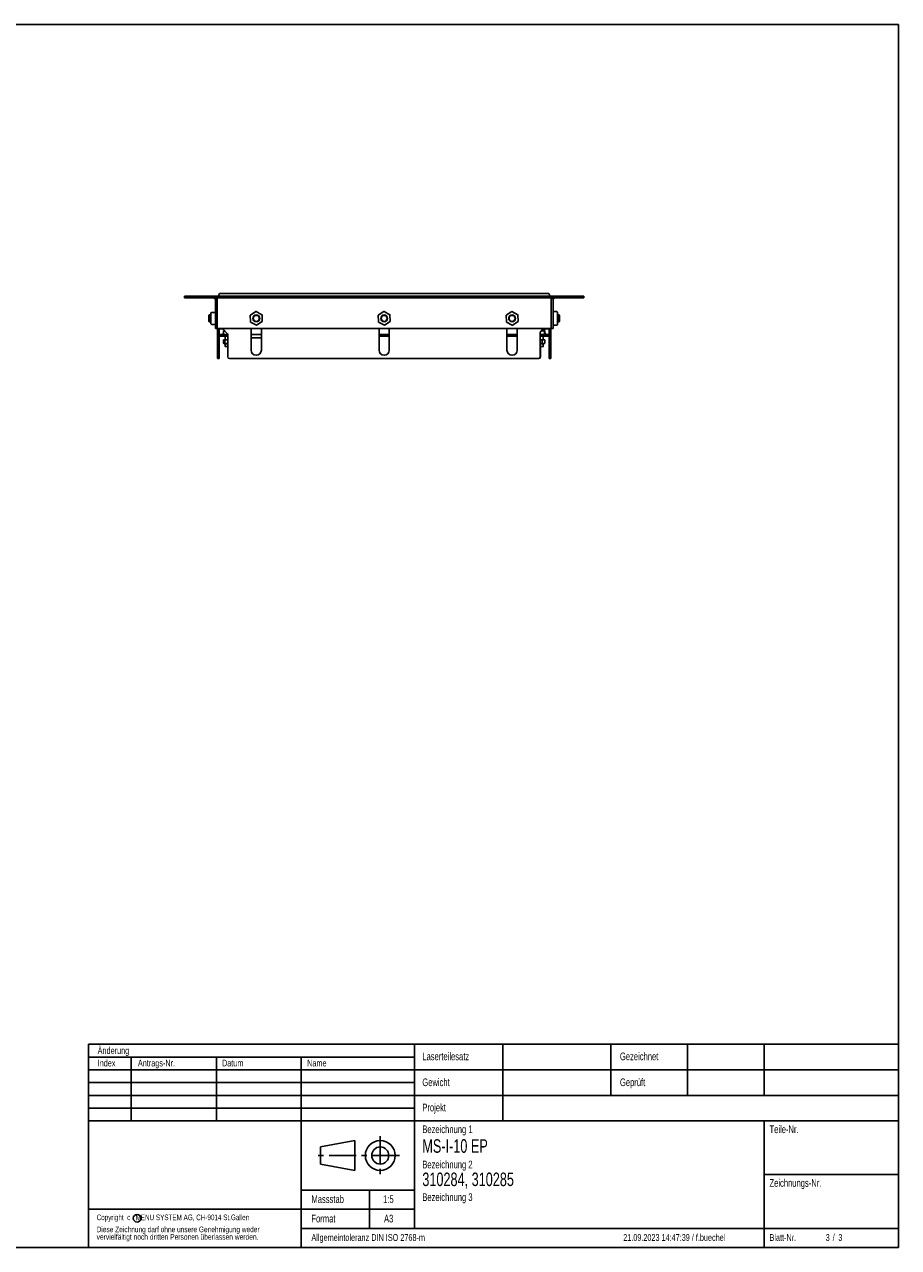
# Model space of a CAD drawing. Extents: x 24 to 2074, y 25 to 1460.
# Tile 2 of 2: x 1049 to 2074, y 25 to 1460. Entities that reach past the tile are written whole.
import ezdxf
from ezdxf.enums import TextEntityAlignment as Align

# ---------------------------------------------------------------- set-up
doc = ezdxf.new("R2010")
doc.units = 0
doc.header["$LTSCALE"] = 5
doc.linetypes.add('CENTER', pattern=[10.16, 6.35, -1.27, 1.27, -1.27])
doc.layers.get('0').update_dxf_attribs({"linetype": 'CONTINUOUS'})
doc.layers.add('LAYER1', color=2, linetype='CONTINUOUS')
doc.layers.add('LAYER3', color=4, linetype='CONTINUOUS')

msp = doc.modelspace()

# ---------------------------------------------------------------- linework, layer by layer
at = {"color": 7, "linetype": 'CONTINUOUS'}
for p, q in [((2074, 1460), (24, 1460)), ((2074, 25), (2074, 1460)), ((24, 25), (2074, 25))]:
    msp.add_line(p, q, dxfattribs=at)
at = {"color": 179, "linetype": 'CONTINUOUS'}
for p, q in [((1124, 263.5), (2074, 263.5)), ((1124, 263.5), (1124, 25)), ((1506.5, 263.5), (1506.5, 47.5)), ((1610, 263.5), (1610, 173.5)), ((1736.5, 263.5), (1736.5, 203.5)), ((1826.5, 263.5), (1826.5, 203.5)), ((1916.5, 263.5), (1916.5, 203.5)), ((2074, 263.5), (2074, 25)), ((1124, 248.5), (1506.5, 248.5)), ((1174, 248.5), (1174, 173.5)), ((1274, 248.5), (1274, 173.5)), ((1373.5, 248.5), (1373.5, 25)), ((1124, 233.5), (2074, 233.5)), ((1124, 218.5), (1506.5, 218.5)), ((1124, 203.5), (2074, 203.5)), ((1124, 188.5), (1506.5, 188.5)), ((1124, 173.5), (2074, 173.5)), ((1916.5, 173.5), (1916.5, 25)), ((1396.25, 143), (1436.25, 150.5)), ((1436.25, 150.5), (1436.25, 115.5)), ((1396.25, 123), (1396.25, 143)), ((1436.25, 115.5), (1396.25, 123)), ((1916.5, 110.5), (2074, 110.5)), ((1373.5, 92.5), (1506.5, 92.5)), ((1453.5, 92.5), (1453.5, 47.5)), ((1124, 70), (1506.5, 70)), ((1373.5, 47.5), (2074, 47.5)), ((1124, 25), (2074, 25))]:
    msp.add_line(p, q, dxfattribs=at)
at = {"color": 179, "linetype": 'CENTER'}
for p, q in [((1466.25, 155.5), (1466.25, 110.5)), ((1488.75, 133), (1391.25, 133))]:
    msp.add_line(p, q, dxfattribs=at)
at = {"color": 179, "linetype": 'CONTINUOUS'}
for centre, radius in [((1466.25, 133), 17.5), ((1466.25, 133), 10), ((1181.134, 59.391), 4.5)]:
    msp.add_circle(centre, radius, dxfattribs=at)
at = {"layer": 'LAYER1', "color": 2, "linetype": 'CONTINUOUS'}
for p, q in [((1236.834, 1141.172), (1236.834, 1139.172)), ((1236.834, 1141.172), (1704.834, 1141.172)), ((1236.834, 1139.172), (1704.834, 1139.172)), ((1272.834, 1137.172), (1272.834, 1103.172)), ((1274.834, 1139.172), (1274.834, 1137.172)), ((1274.834, 1103.172), (1274.834, 1137.172)), ((1277.724, 1144.172), (1281.077, 1144.172)), ((1281.077, 1144.172), (1660.591, 1144.172)), ((1660.591, 1144.172), (1663.944, 1144.172)), ((1666.834, 1137.172), (1666.834, 1139.172)), ((1666.834, 1137.172), (1666.834, 1103.172)), ((1668.834, 1103.172), (1668.834, 1137.172)), ((1704.834, 1141.172), (1704.834, 1139.172)), ((1267.534, 1115.435), (1267.534, 1121.199)), ((1272.634, 1122.217), (1268.534, 1122.217)), ((1272.634, 1122.211), (1272.634, 1122.217)), ((1272.834, 1122.017), (1272.834, 1122.024)), ((1320.419, 1123.072), (1313.879, 1118.94)), ((1327.468, 1119.482), (1320.619, 1123.08)), ((1327.883, 1111.582), (1327.575, 1119.313)), ((1470.419, 1123.072), (1463.879, 1118.94)), ((1477.468, 1119.482), (1470.619, 1123.08)), ((1477.883, 1111.582), (1477.575, 1119.313)), ((1620.419, 1123.072), (1613.879, 1118.94)), ((1627.468, 1119.482), (1620.619, 1123.08)), ((1627.883, 1111.582), (1627.575, 1119.313)), ((1673.134, 1123.076), (1669.034, 1123.076)), ((1674.134, 1121.956), (1674.134, 1119.106)), ((1265.784, 1119.172), (1265.334, 1118.722)), ((1265.334, 1118.722), (1265.334, 1111.622)), ((1265.334, 1111.622), (1265.784, 1111.172)), ((1267.534, 1119.172), (1265.784, 1119.172)), ((1265.784, 1119.172), (1265.784, 1111.172)), ((1265.784, 1111.172), (1267.534, 1111.172)), ((1267.534, 1109.408), (1267.534, 1115.435)), ((1267.534, 1109.145), (1267.534, 1109.408)), ((1268.534, 1108.128), (1272.634, 1108.128)), ((1272.634, 1108.427), (1272.634, 1108.429)), ((1272.634, 1108.128), (1272.634, 1108.128)), ((1313.786, 1118.763), (1314.094, 1111.032)), ((1314.201, 1110.863), (1321.049, 1107.265)), ((1321.249, 1107.273), (1327.79, 1111.405)), ((1463.786, 1118.763), (1464.094, 1111.032)), ((1464.201, 1110.863), (1471.049, 1107.265)), ((1471.249, 1107.273), (1477.79, 1111.405)), ((1613.786, 1118.763), (1614.094, 1111.032)), ((1614.201, 1110.863), (1621.049, 1107.265)), ((1621.249, 1107.273), (1627.79, 1111.405)), ((1669.034, 1107.269), (1673.134, 1107.269)), ((1675.884, 1119.172), (1674.134, 1119.172)), ((1674.134, 1119.106), (1674.134, 1112.322)), ((1674.134, 1112.322), (1674.134, 1108.388)), ((1674.134, 1111.172), (1675.884, 1111.172)), ((1676.334, 1118.722), (1675.884, 1119.172)), ((1675.884, 1118.159), (1675.884, 1119.172)), ((1675.884, 1111.172), (1675.884, 1118.159)), ((1675.884, 1111.172), (1676.334, 1111.622)), ((1676.334, 1117.823), (1676.334, 1118.722)), ((1676.334, 1111.622), (1676.334, 1117.823)), ((1274.834, 1103.172), (1272.834, 1103.172)), ((1666.834, 1103.172), (1274.834, 1103.172)), ((1275.334, 1102.972), (1275.334, 1103.172)), ((1277.334, 1102.972), (1275.334, 1102.972)), ((1275.334, 1102.387), (1275.334, 1102.972)), ((1275.334, 1102.387), (1275.334, 1097.558)), ((1275.334, 1096.144), (1275.334, 1097.558)), ((1275.334, 1096.144), (1275.334, 1069.972)), ((1277.334, 1103.172), (1277.334, 1102.972)), ((1277.334, 1102.972), (1277.334, 1102.387)), ((1278.834, 1102.972), (1277.334, 1102.972)), ((1277.334, 1102.387), (1277.334, 1097.558)), ((1277.334, 1097.558), (1277.334, 1096.144)), ((1277.334, 1096.144), (1277.334, 1069.972)), ((1278.334, 1094.172), (1278.334, 1096.172)), ((1278.334, 1096.172), (1283.334, 1096.172)), ((1283.334, 1094.172), (1278.334, 1094.172)), ((1278.834, 1102.972), (1279.334, 1102.972)), ((1280.506, 1102.972), (1279.334, 1102.972)), ((1281.434, 1097.032), (1281.434, 1096.172)), ((1282.508, 1097.563), (1281.566, 1097.22)), ((1286.748, 1097.558), (1281.92, 1102.387)), ((1282.325, 1100.372), (1282.325, 1097.638)), ((1282.525, 1100.572), (1282.726, 1100.572)), ((1282.526, 1100.372), (1282.526, 1097.645)), ((1282.726, 1100.572), (1283.734, 1100.572)), ((1287.334, 1096.172), (1283.334, 1096.172)), ((1283.334, 1094.172), (1287.334, 1094.172)), ((1284.334, 1094.172), (1284.334, 1090.122)), ((1287.334, 1069.972), (1287.334, 1096.144)), ((1314.834, 1103.172), (1314.834, 1077.972)), ((1314.834, 1096.172), (1326.834, 1096.172)), ((1326.834, 1092.172), (1314.834, 1092.172)), ((1326.834, 1077.972), (1326.834, 1103.172)), ((1464.834, 1103.172), (1464.834, 1077.972)), ((1464.834, 1096.172), (1476.834, 1096.172)), ((1476.834, 1094.172), (1464.834, 1094.172)), ((1476.834, 1077.972), (1476.834, 1103.172)), ((1614.834, 1103.172), (1614.834, 1077.972)), ((1614.834, 1096.172), (1626.834, 1096.172)), ((1626.334, 1094.172), (1614.834, 1094.172)), ((1626.834, 1094.172), (1626.334, 1094.172)), ((1626.834, 1077.972), (1626.834, 1103.172)), ((1653.641, 1098.144), (1653.641, 1069.972)), ((1653.641, 1096.172), (1658.334, 1096.172)), ((1658.334, 1094.172), (1653.641, 1094.172)), ((1657.055, 1102.387), (1654.226, 1099.558)), ((1655.241, 1100.572), (1655.265, 1100.572)), ((1655.265, 1100.572), (1658.599, 1100.572)), ((1657.334, 1100.572), (1657.334, 1102.619)), ((1657.334, 1090.122), (1657.334, 1094.172)), ((1657.934, 1100.572), (1659.748, 1102.387)), ((1658.334, 1096.172), (1663.334, 1096.172)), ((1663.334, 1094.172), (1658.334, 1094.172)), ((1662.834, 1102.972), (1658.469, 1102.972)), ((1658.599, 1100.572), (1658.668, 1100.572)), ((1658.668, 1100.572), (1659.143, 1100.572)), ((1658.868, 1097.654), (1658.868, 1100.372)), ((1660.103, 1097.22), (1658.968, 1097.633)), ((1659.343, 1097.638), (1659.343, 1100.372)), ((1660.234, 1096.172), (1660.234, 1097.032)), ((1662.834, 1102.972), (1666.334, 1102.972)), ((1663.334, 1096.172), (1663.334, 1094.172)), ((1664.334, 1102.387), (1664.334, 1102.972)), ((1664.334, 1099.558), (1664.334, 1102.387)), ((1664.334, 1098.144), (1664.334, 1099.558)), ((1664.334, 1069.972), (1664.334, 1098.144)), ((1666.334, 1103.172), (1666.334, 1102.972)), ((1666.334, 1102.972), (1666.334, 1102.387)), ((1666.334, 1099.558), (1666.334, 1102.387)), ((1666.334, 1099.558), (1666.334, 1098.144)), ((1666.334, 1069.972), (1666.334, 1098.144)), ((1666.834, 1103.172), (1668.834, 1103.172)), ((1282.299, 1086.068), (1282.299, 1090.122)), ((1284.124, 1090.122), (1282.299, 1090.122)), ((1283.307, 1085.122), (1287.334, 1085.122)), ((1284.124, 1086.068), (1284.124, 1090.122)), ((1287.334, 1090.122), (1284.124, 1090.122)), ((1284.334, 1085.122), (1284.334, 1082.172)), ((1284.534, 1081.972), (1286.334, 1081.972)), ((1286.334, 1081.972), (1287.334, 1081.972)), ((1655.917, 1090.122), (1653.641, 1090.122)), ((1653.641, 1085.122), (1658.361, 1085.122)), ((1653.641, 1081.972), (1655.334, 1081.972)), ((1654.334, 1069.972), (1654.334, 1081.972)), ((1655.334, 1081.972), (1657.134, 1081.972)), ((1655.917, 1086.068), (1655.917, 1090.122)), ((1659.089, 1090.122), (1655.917, 1090.122)), ((1657.334, 1082.172), (1657.334, 1085.122)), ((1659.089, 1086.068), (1659.089, 1090.122)), ((1659.351, 1090.122), (1659.089, 1090.122)), ((1659.351, 1086.068), (1659.351, 1090.122)), ((1275.334, 1067.972), (1275.334, 1069.972)), ((1277.334, 1067.972), (1275.334, 1067.972)), ((1277.334, 1069.972), (1277.334, 1067.972)), ((1651.641, 1067.972), (1289.334, 1067.972)), ((1664.334, 1067.972), (1664.334, 1069.972)), ((1666.334, 1067.972), (1664.334, 1067.972)), ((1666.334, 1069.972), (1666.334, 1067.972))]:
    msp.add_line(p, q, dxfattribs=at)
at = {"layer": 'LAYER1', "color": 2, "linetype": 'CONTINUOUS', "flags": 128}
for points in [[(1267.534, 1121.199), (1267.61, 1121.589), (1267.827, 1121.919)], [(1267.827, 1121.853), (1267.61, 1121.553), (1267.534, 1121.199)], [(1320.419, 1123.072), (1320.466, 1123.094), (1320.518, 1123.103)], [(1320.518, 1123.103), (1320.57, 1123.098), (1320.619, 1123.08)], [(1327.468, 1119.482), (1327.51, 1119.452), (1327.544, 1119.411)], [(1327.544, 1119.411), (1327.566, 1119.364), (1327.575, 1119.313)], [(1470.419, 1123.072), (1470.466, 1123.094), (1470.518, 1123.103)], [(1470.518, 1123.103), (1470.57, 1123.098), (1470.619, 1123.08)], [(1477.468, 1119.482), (1477.51, 1119.452), (1477.544, 1119.411)], [(1477.544, 1119.411), (1477.566, 1119.364), (1477.575, 1119.313)], [(1620.419, 1123.072), (1620.466, 1123.094), (1620.518, 1123.103)], [(1620.518, 1123.103), (1620.57, 1123.098), (1620.619, 1123.08)], [(1627.468, 1119.482), (1627.51, 1119.452), (1627.544, 1119.411)], [(1627.544, 1119.411), (1627.566, 1119.364), (1627.575, 1119.313)], [(1674.134, 1121.956), (1674.058, 1122.378), (1673.841, 1122.735)], [(1673.841, 1122.722), (1674.058, 1122.371), (1674.134, 1121.956)], [(1267.534, 1109.145), (1267.61, 1108.756), (1267.827, 1108.426)], [(1272.821, 1108.593), (1272.83, 1108.608), (1272.834, 1108.627)], [(1313.786, 1118.763), (1313.79, 1118.815), (1313.808, 1118.864)], [(1313.808, 1118.864), (1313.838, 1118.906), (1313.879, 1118.94)], [(1314.125, 1110.933), (1314.103, 1110.981), (1314.094, 1111.032)], [(1314.201, 1110.863), (1314.158, 1110.893), (1314.125, 1110.933)], [(1321.15, 1107.242), (1321.098, 1107.247), (1321.049, 1107.265)], [(1321.249, 1107.273), (1321.202, 1107.251), (1321.15, 1107.242)], [(1327.86, 1111.481), (1327.83, 1111.439), (1327.79, 1111.405)], [(1327.883, 1111.582), (1327.878, 1111.53), (1327.86, 1111.481)], [(1463.786, 1118.763), (1463.79, 1118.815), (1463.808, 1118.864)], [(1463.808, 1118.864), (1463.838, 1118.906), (1463.879, 1118.94)], [(1464.125, 1110.933), (1464.103, 1110.981), (1464.094, 1111.032)], [(1464.201, 1110.863), (1464.158, 1110.893), (1464.125, 1110.933)], [(1471.15, 1107.242), (1471.098, 1107.247), (1471.049, 1107.265)], [(1471.249, 1107.273), (1471.202, 1107.251), (1471.15, 1107.242)], [(1477.86, 1111.481), (1477.83, 1111.439), (1477.79, 1111.405)], [(1477.883, 1111.582), (1477.878, 1111.53), (1477.86, 1111.481)], [(1613.786, 1118.763), (1613.79, 1118.815), (1613.808, 1118.864)], [(1613.808, 1118.864), (1613.838, 1118.906), (1613.879, 1118.94)], [(1614.125, 1110.933), (1614.103, 1110.981), (1614.094, 1111.032)], [(1614.201, 1110.863), (1614.158, 1110.893), (1614.125, 1110.933)], [(1621.15, 1107.242), (1621.098, 1107.247), (1621.049, 1107.265)], [(1621.249, 1107.273), (1621.202, 1107.251), (1621.15, 1107.242)], [(1627.86, 1111.481), (1627.83, 1111.439), (1627.79, 1111.405)], [(1627.883, 1111.582), (1627.878, 1111.53), (1627.86, 1111.481)], [(1674.134, 1108.388), (1674.058, 1107.967), (1673.841, 1107.61)], [(1658.799, 1097.654), (1658.834, 1097.822), (1658.868, 1097.654)], [(1658.967, 1097.628), (1658.965, 1097.634), (1658.952, 1097.602), (1658.939, 1097.466)], [(1659.466, 1097.452), (1659.466, 1097.452), (1659.464, 1097.453), (1659.458, 1097.456), (1659.448, 1097.46), (1659.425, 1097.475), (1659.392, 1097.505), (1659.359, 1097.558), (1659.344, 1097.624), (1659.345, 1097.637)], [(1655.917, 1086.068), (1654.542, 1085.822), (1653.641, 1085.864)], [(1659.351, 1086.068), (1659.228, 1086.02), (1659.156, 1085.996)]]:
    msp.add_lwpolyline(points, dxfattribs=at)
at = {"layer": 'LAYER1', "color": 2, "linetype": 'CONTINUOUS'}
for centre, radius in [((1320.834, 1115.172), 4), ((1320.834, 1115.172), 3.55), ((1470.834, 1115.172), 4), ((1470.834, 1115.172), 3.55), ((1620.834, 1115.172), 4), ((1620.834, 1115.172), 3.55)]:
    msp.add_circle(centre, radius, dxfattribs=at)
for centre, radius, start, end in [((1270.834, 1137.172), 2, 0, 90), ((1270.834, 1137.172), 4, 0, 30), ((1282.334, 1141.172), 5.5, 146.944269, 180), ((1659.334, 1141.172), 5.5, 0, 33.055731), ((1670.834, 1137.172), 4, 150, 180), ((1670.834, 1137.172), 2, 90, 180), ((1268.536, 1121.225), 0.992, 90.088126, 135.601501), ((1272.635, 1122.014), 0.197, 2.921927, 90.109956), ((1669.034, 1122.876), 0.2, 90, 180), ((1673.124, 1122.1), 0.958, 41.534563, 89.414628), ((1673.126, 1122.074), 0.965, 42.172512, 89.500126), ((1268.536, 1109.12), 0.992, 224.398499, 269.911874), ((1272.634, 1108.627), 0.2, 269.978699, 359.978683), ((1272.64, 1108.61), 0.181, 268.237495, 356.927646), ((1272.634, 1108.328), 0.2, 269.978699, 359.978683), ((1272.634, 1108.327), 0.199, 269.936553, 316.932822), ((1669.034, 1107.469), 0.2, 180, 270), ((1673.126, 1108.271), 0.965, 270.499874, 317.827488), ((1673.124, 1108.245), 0.958, 270.585372, 318.465437), ((1673.147, 1108.314), 0.983, 326.852103, 358.125307), ((1279.334, 1104.972), 2, 244.158067, 270), ((1280.506, 1100.972), 2, 45, 90), ((1281.634, 1097.032), 0.2, 110, 180), ((1282.13, 1097.632), 0.194, 292.025131, 1.640657), ((1282.525, 1100.372), 0.2, 90, 180), ((1282.341, 1097.645), 0.188, 287.935903, 310.788626), ((1282.36, 1097.629), 0.163, 309.451617, 5.629688), ((1282.726, 1100.372), 0.2, 90, 180), ((1285.334, 1096.144), 2, 0, 45), ((1655.641, 1098.144), 2, 135, 180), ((1658.469, 1100.972), 2, 90, 135), ((1658.668, 1100.372), 0.2, 359.995253, 89.995252), ((1658.997, 1097.656), 0.198, 180.444645, 252.816914), ((1659.143, 1100.372), 0.2, 0, 90), ((1661.163, 1100.972), 2, 90, 135), ((1660.034, 1097.032), 0.2, 0, 70), ((1283.211, 1087.628), 1.807, 239.668086, 300.331914), ((1281.893, 1084.622), 1.5, 19.471221, 69.687622), ((1286.033, 1093.125), 7.311, 254.859073, 280.250234), ((1284.534, 1082.172), 0.2, 180, 270), ((1320.834, 1077.972), 6, 180, 0), ((1470.834, 1077.972), 6, 180, 0), ((1620.834, 1077.972), 6, 180, 0), ((1657.503, 1090.996), 5.176, 252.15767, 287.84233), ((1657.134, 1082.172), 0.2, 270, 0), ((1659.776, 1084.622), 1.5, 126.462636, 160.528779), ((1289.334, 1069.972), 2, 180, 270), ((1651.641, 1069.972), 2, 270, 0), ((1652.334, 1069.972), 2, 270, 0)]:
    msp.add_arc(centre, radius, start, end, dxfattribs=at)

# ---------------------------------------------------------------- texts
at = {"layer": 'LAYER3', "color": 4, "linetype": 'CONTINUOUS'}
for s, height, width, p in [('Änderung', 7.9375, 0.738397, (1134.834, 249.758)), ('Index', 7.9375, 0.738397, (1134.834, 235.109)), ('Antrags-Nr.', 7.9375, 0.738397, (1182.022, 235.109)), ('Datum', 7.9375, 0.738397, (1280.627, 235.109)), ('Name', 7.9375, 0.738397, (1380.485, 235.109)), ('Laserteilesatz', 9.017, 0.738397, (1515.551, 242.058)), ('Gezeichnet', 9.017, 0.738397, (1747.283, 242.058)), ('Gewicht', 9.017, 0.738397, (1515.551, 211.682)), ('Geprüft', 9.017, 0.738397, (1747.283, 211.682)), ('Projekt', 9.017, 0.738397, (1515.551, 182.078)), ('Bezeichnung 1', 9.017, 0.738397, (1515.551, 156.528)), ('Teile-Nr.', 9.017, 0.738397, (1922.698, 156.528)), ('MS-I-10 EP', 15.875, 0.7, (1515.551, 131.42)), ('Bezeichnung 2', 9.017, 0.738397, (1515.551, 115.186)), ('310284, 310285', 15.875, 0.7, (1515.551, 92.325)), ('Zeichnungs-Nr.', 9.017, 0.738397, (1922.698, 93.578)), ('Massstab', 9.017, 0.738397, (1385.529, 74.537)), ('1:5', 9.017, 0.738397, (1469.548, 74.537)), ('Bezeichnung 3', 9.017, 0.738397, (1515.551, 76.921)), ('Copyright  c   MENU SYSTEM AG, CH-9014 St.Gallen', 6.61458, 0.669172, (1133.649, 55.126)), ('Format', 9.017, 0.738397, (1385.529, 51.742)), ('A3', 9.017, 0.738397, (1470.638, 51.742)), ('Diese Zeichnung darf ohne unsere Genehmigung weder', 6.61458, 0.694093, (1133.649, 41.015)), ('vervielfältigt noch dritten Personen überlassen werden.', 6.61458, 0.704833, (1133.649, 32.196)), ('Allgemeintoleranz DIN ISO 2768-m', 7.9375, 0.703784, (1385.529, 30.429)), ('21.09.2023 14:47:39 / f.buechel', 7.9375, 0.702668, (1751.131, 30.429)), ('Blatt-Nr.', 7.9375, 0.738397, (1922.698, 30.429)), ('3', 7.938, 0.738397, (1988.558, 30.429)), ('/', 7.938, 0.738397, (1996.797, 30.429)), ('3', 7.938, 0.738397, (2003.437, 30.429))]:
    msp.add_text(s, height=height, dxfattribs=dict(at, width=width)).set_placement(p, align=Align.BOTTOM_LEFT)

doc.saveas('drawing.dxf')
